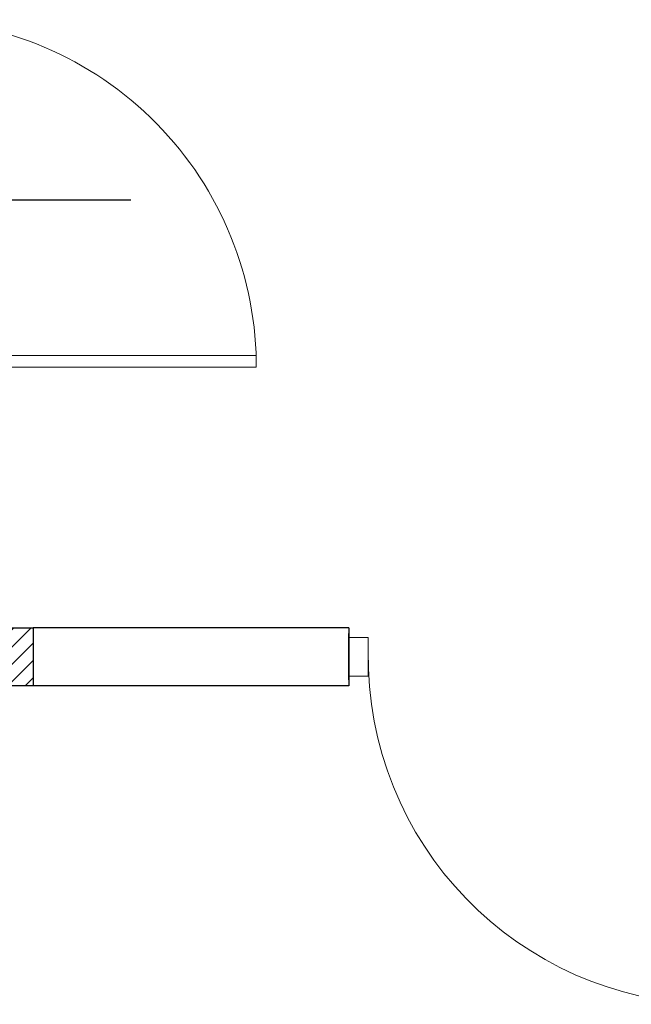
# Model space of a CAD drawing. Header units: millimetres. Extents: x -6513 to 30474, y -6915 to 65597.
# Tile 100 of 256: x 6669 to 6828, y 6468 to 6723. Entities that reach past the tile are written whole.
import ezdxf

# ---------------------------------------------------------------- set-up
doc = ezdxf.new("R2010")
doc.units = ezdxf.units.MM
for name, color, linetype, lineweight in [('A_linia przekroj', 8, 'Continuous', 25), ('DB-WM-nawiew-opis-odnośnik', 8, 'Continuous', 30), ('DB_WM_nawiew', 8, 'Continuous', 30), ('Stolarka ARCHWIG', 8, 'Continuous', 5), ('Ściany ARCHWIG', 8, 'Continuous', 30)]:
    doc.layers.add(name, color=color, linetype=linetype, lineweight=lineweight)
doc.layers.add('zamurowania - ARCHWIG', color=8, linetype='Continuous')

# ---------------------------------------------------------------- blocks, each defined once
blk = doc.blocks.new('A$C2355049C')
at = {"layer": 'DB-WM-nawiew-opis-odnośnik'}
h = blk.add_hatch(color=256, dxfattribs=at)
h.paths.add_polyline_path([(0, -9.82), (3.94, -9.82), (0, 0)])
h.paths.add_polyline_path([(0, 0), (-3.94, -9.82), (0, -9.82)])
at = {"layer": 'DB-WM-nawiew-opis-odnośnik', "flags": 128}
for points in [[(0, 0), (-3.94, -9.82), (0, -9.82)], [(0, -82.94), (0, 0)], [(0, 0), (3.94, -9.82), (0, -9.82)]]:
    blk.add_lwpolyline(points, dxfattribs=at)

msp = doc.modelspace()

# ---------------------------------------------------------------- hatches: boundary and pattern name
at = {"layer": 'zamurowania - ARCHWIG'}
h = msp.add_hatch(dxfattribs=at)
h.set_pattern_fill('ANSI31', color=256)
h.set_pattern_definition([(45, (31839.2204, 6614.855), (-2.24506403, 2.24506403), [])])
h.paths.add_polyline_path([(6672.768, 6550.652), (6672.768, 6565.652), (6582.768, 6565.652), (6582.768, 6550.652)])

# ---------------------------------------------------------------- linework, layer by layer
at = {"layer": 'A_linia przekroj'}
for p, q in [((6754.554, 6565.652), (6672.768, 6565.652)), ((6672.768, 6565.652), (6672.768, 6550.652)), ((6754.554, 6550.652), (6672.768, 6550.652))]:
    msp.add_line(p, q, dxfattribs=at)
at = {"layer": 'Stolarka ARCHWIG'}
for p, q in [((6730.554, 6636.152), (6640.554, 6636.152)), ((6730.554, 6633.152), (6730.554, 6636.152)), ((6640.554, 6633.152), (6730.554, 6633.152)), ((6754.554, 6553.152), (6754.554, 6563.152)), ((6754.554, 6563.152), (6759.554, 6563.152)), ((6759.554, 6563.152), (6759.554, 6553.152)), ((6759.554, 6553.152), (6754.554, 6553.152))]:
    msp.add_line(p, q, dxfattribs=at)
for centre, start, end in [((6640.554, 6633.152), 0.95484, 90.95484), ((6849.554, 6558.152), 179.04516, 269.04516)]:
    msp.add_arc(centre, 90.012, start, end, dxfattribs=at)
at = {"layer": 'zamurowania - ARCHWIG'}
msp.add_lwpolyline([(6582.768, 6565.652), (6672.768, 6565.652), (6672.768, 6550.652), (6582.768, 6550.652)], close=True, dxfattribs=at)
at = {"layer": 'Ściany ARCHWIG'}
for p, q in [((6754.554, 6565.652), (6754.554, 6550.652)), ((6754.554, 6565.652), (6754.554, 6550.652)), ((6754.554, 6552.152), (6754.554, 6564.152))]:
    msp.add_line(p, q, dxfattribs=at)

# ---------------------------------------------------------------- block references
at = {"layer": 'DB_WM_nawiew', "rotation": 90}
msp.add_blockref('A$C2355049C', (6615.155, 6676.385), dxfattribs=at)

doc.saveas('drawing.dxf')
